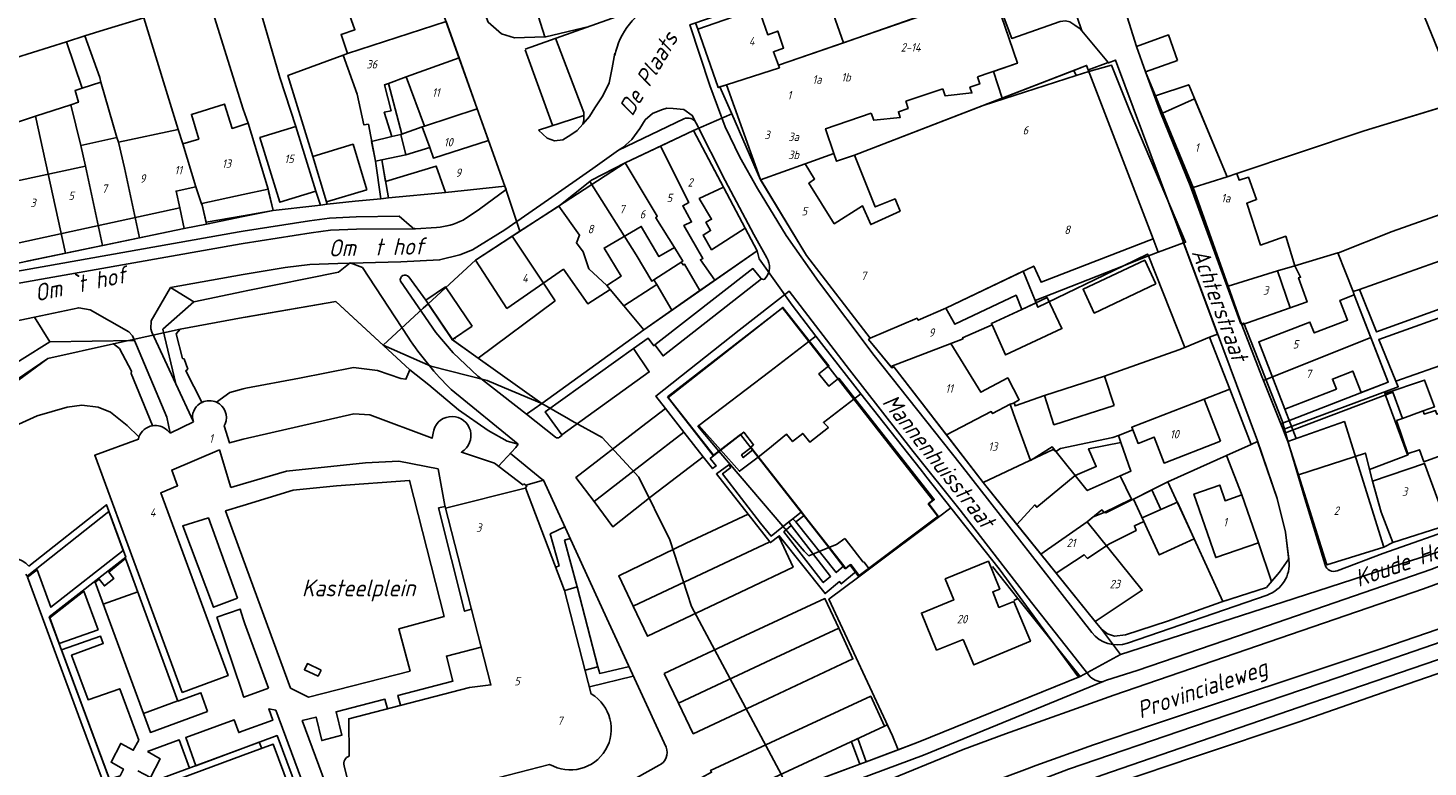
# Model space of a CAD drawing. Extents: x 124314 to 128016, y 450271 to 453716.
# Tile 20 of 40: x 124968 to 125175, y 450734 to 450843. Entities that reach past the tile are written whole.
import ezdxf
from ezdxf.enums import TextEntityAlignment as Align

# ---------------------------------------------------------------- set-up
doc = ezdxf.new("R2010")
doc.units = 0
doc.header["$MEASUREMENT"] = 0
for name, color, linetype in [('Default_113', 7, 'Continuous'), ('Default_117', 7, 'Continuous'), ('Default_21', 40, 'Continuous'), ('Default_4', 1, 'Continuous'), ('Default_48', 140, 'Continuous'), ('Default_7', 7, 'Continuous'), ('Default_79', 2, 'Continuous'), ('Default_80', 7, 'Continuous'), ('Default_87', 72, 'Continuous'), ('Default_99', 2, 'Continuous')]:
    doc.layers.add(name, color=color, linetype=linetype)
doc.styles.add('Style-ENGINEERING', font='isoct.shx', dxfattribs={"oblique": 15})

msp = doc.modelspace()

# ---------------------------------------------------------------- linework, layer by layer
at = {"layer": 'Default_21', "lineweight": -3, "flags": 128}
for points in [[(125037.59, 450862.98), (125041.68, 450851.26), (125044.63, 450842.02)], [(125124.14, 450864.47), (125124.51, 450863.58), (125127.97, 450853.23), (125127.79, 450853.12), (125129.43, 450849.27), (125132.13, 450840.59), (125133.49, 450836.82), (125134.93, 450833.26)], [(125030.21, 450860.12), (125030.96, 450858.04), (125036.22, 450844.16), (125038.19, 450842.44), (125040.1, 450841.84), (125044.63, 450842.02)], [(125085.48, 450850.55), (125087.31, 450845.32), (125088.77, 450841.13)], [(124993.05, 450847.2), (124995.47, 450845.68), (125000, 450831.29)], [(124976.54, 450842.15), (124979.43, 450843.07), (124985.29, 450844.84)], [(124985.29, 450844.84), (124990.35, 450828.32), (124991.05, 450826.16), (124993, 450819.83), (124993.8, 450817.32), (124993.93, 450817.08), (124994.58, 450814.31)], [(125002.44, 450846.14), (125005.42, 450836.01), (125007.76, 450828.74), (125010.73, 450819.19), (125011.4, 450817.11)], [(125030, 450844.29), (125015.42, 450839.54), (125014.76, 450839.28), (125006.61, 450836.31), (125010.28, 450824.32), (125012.31, 450817.58), (125012.43, 450817.23)], [(125030, 450844.29), (125031.93, 450838.88)], [(125088.77, 450841.13), (125100.77, 450845.31)], [(125044.63, 450842.02), (125044.74, 450842.03), (125051.17, 450843.56)], [(125066.92, 450844.09), (125067.24, 450843.15), (125070.26, 450834.51), (125070.51, 450834.59)], [(125110.96, 450836.89), (125114.53, 450838.11), (125112.66, 450843.6)], [(124960.29, 450840.46), (124960.33, 450840.35), (124961.23, 450837.31), (124973.83, 450841.29)], [(124973.83, 450841.29), (124976.54, 450842.15)], [(124973.83, 450841.29), (124976.14, 450834.4)], [(124976.54, 450842.15), (124978.76, 450835.99), (124978.95, 450835.31)], [(125070.51, 450834.59), (125071.49, 450834.9), (125079.31, 450837.44), (125079.19, 450837.8), (125088.77, 450841.13)], [(125021.96, 450827.24), (125020.85, 450830.84), (125021.86, 450831.08), (125020.87, 450834.9), (125021.5, 450835.11), (125024.11, 450836.08), (125031.93, 450838.88)], [(125031.93, 450838.88), (125034.62, 450831.35)], [(125123.19, 450836.28), (125109.44, 450831.85)], [(125110.96, 450836.89), (125112.28, 450832.95)], [(125112.28, 450832.95), (125122.88, 450837.05)], [(125122.88, 450837.05), (125124.75, 450837.78), (125125.09, 450836.89)], [(125122.88, 450837.05), (125123.19, 450836.28)], [(125125.09, 450836.89), (125123.19, 450836.28)], [(125125.09, 450836.89), (125128.42, 450837.83), (125131.18, 450830.93), (125139.39, 450811.6), (125139.11, 450811.5)], [(124974.49, 450831.96), (124975.62, 450832.33), (124975.11, 450834.07), (124976.14, 450834.4)], [(124976.14, 450834.4), (124978.95, 450835.31)], [(124978.95, 450835.31), (124981.31, 450827.09), (124981.52, 450826.4), (124982.42, 450822.6), (124984.63, 450812.26)], [(125070.51, 450834.59), (125072.25, 450830.61)], [(125134.93, 450833.26), (125139.87, 450834.93), (125145.56, 450821.3)], [(124969.27, 450830.27), (124974.49, 450831.96)], [(124974.49, 450831.96), (124975.99, 450825.93), (124976.65, 450822.89), (124979.16, 450811.12)], [(125109.44, 450831.85), (125112.28, 450832.95)], [(125134.93, 450833.26), (125135.98, 450830.7), (125140.5, 450819.7)], [(125145.56, 450821.3), (125147, 450821.77), (125165.81, 450828.12), (125179.91, 450832.37)], [(124963.88, 450828.51), (124969.27, 450830.27)], [(124969.27, 450830.27), (124973.7, 450809.98)], [(125000, 450831.29), (125000.7, 450829.22), (125003.66, 450819.47), (125004.4, 450816.3)], [(125021.96, 450827.24), (125023.33, 450827.57), (125026.47, 450828.67), (125026.82, 450828.77), (125034.62, 450831.35)], [(125034.62, 450831.35), (125036.29, 450826.67)], [(125066.58, 450828.14), (125072.25, 450830.61)], [(125072.25, 450830.61), (125076.53, 450820.84)], [(125076.53, 450820.84), (125083.11, 450823.24), (125087.36, 450824.75), (125087.75, 450823.6), (125090.4, 450824.49), (125109.44, 450831.85)], [(125061.72, 450825.83), (125066.58, 450828.14)], [(125066.58, 450828.14), (125074.22, 450813.7), (125076, 450810.35)], [(125021.96, 450827.24), (125018.98, 450826.54), (125019.54, 450823.62), (125020.35, 450818.05)], [(125036.29, 450826.67), (125028.13, 450824.06), (125027.61, 450825.61), (125024.04, 450824.54), (125020.51, 450823.82), (125021.47, 450818.16)], [(125036.29, 450826.67), (125038.71, 450819.9)], [(125056.51, 450823.35), (125061.72, 450825.83)], [(125061.72, 450825.83), (125065.89, 450817.48), (125065, 450817.01), (125066.31, 450814.62), (125065.18, 450814.09), (125067.99, 450809.21), (125067.63, 450809.03), (125069.77, 450806)], [(125051.28, 450820.6), (125051.53, 450820.81), (125056.51, 450823.35)], [(125056.51, 450823.35), (125061.25, 450815.45), (125061.01, 450815.22), (125063.79, 450810.85), (125065, 450808.81), (125064.79, 450808.68), (125065.07, 450808.25), (125065.25, 450808.37), (125067.56, 450804.46)], [(125021.47, 450818.16), (125029.93, 450818.99), (125038.71, 450819.9)], [(125038.71, 450819.9), (125040.93, 450813.23)], [(125046.69, 450816.97), (125051.28, 450820.6)], [(125051.28, 450820.6), (125058.1, 450809.73), (125060.44, 450805.83), (125060.74, 450806.04), (125061.18, 450805.37), (125063.38, 450801.55)], [(125076.53, 450820.84), (125083.33, 450809.64), (125092.74, 450797.44)], [(125140.5, 450819.7), (125145.56, 450821.3)], [(125140.5, 450819.7), (125142.92, 450812.9), (125145.68, 450805.13)], [(125012.43, 450817.23), (125016.53, 450817.68), (125020.35, 450818.05)], [(125020.35, 450818.05), (125021.47, 450818.16)], [(125161.92, 450810.03), (125162, 450810.05), (125169.98, 450813.22), (125177.89, 450816.02), (125177.74, 450816.45), (125184.7, 450818.9)], [(124994.58, 450814.31), (125000, 450815.41)], [(125000, 450815.41), (125004.4, 450816.3)], [(125004.4, 450816.3), (125010.57, 450817.02), (125011.4, 450817.11)], [(125011.4, 450817.11), (125012.43, 450817.23)], [(125040.93, 450813.23), (125046.69, 450816.97)], [(125046.69, 450816.97), (125049.76, 450812.65), (125049.29, 450811.51), (125050.3, 450810.2), (125051.14, 450807.7), (125053.79, 450805.22), (125054.27, 450804.63), (125056.31, 450802.21), (125059.24, 450798.66)], [(124984.63, 450812.26), (124991.27, 450813.65), (124994.58, 450814.31)], [(125039.79, 450812.49), (125040.93, 450813.23)], [(124979.16, 450811.12), (124979.22, 450811.13), (124984.63, 450812.26)], [(125027.35, 450802.52), (125034.36, 450808.96), (125039.79, 450812.49)], [(125039.79, 450812.49), (125044.4, 450805.56)], [(125133.89, 450809.58), (125135.36, 450810.16), (125139.11, 450811.5)], [(125139.11, 450811.5), (125144.14, 450798.02), (125142.95, 450797.54)], [(125165.1, 450804.64), (125176.24, 450808.58), (125187.02, 450812.34)], [(124968, 450808.79), (124973.7, 450809.98)], [(124973.7, 450809.98), (124979.16, 450811.12)], [(125069.77, 450806), (125076, 450810.35)], [(125076, 450810.35), (125076.32, 450809.15), (125081.22, 450802.31), (125084.72, 450797.69)], [(125130.22, 450808.13), (125133.78, 450809.85), (125133.89, 450809.58)], [(125130.22, 450808.13), (125133.89, 450809.58)], [(125133.89, 450809.58), (125139.3, 450796.05)], [(125155.57, 450808.13), (125161.92, 450810.03)], [(125161.92, 450810.03), (125164.18, 450804.31)], [(125092.74, 450797.44), (125099.68, 450800.36), (125099.86, 450800.06), (125103.91, 450801.86), (125115.36, 450807.33), (125117.14, 450802.97)], [(125117.14, 450802.97), (125130.22, 450808.13)], [(125117.27, 450802.65), (125117.54, 450801.98), (125130.22, 450808.13)], [(125145.68, 450805.13), (125153.01, 450807.39), (125155.57, 450808.13)], [(125147.73, 450799.38), (125157.38, 450802.78), (125156.12, 450806.36), (125156.41, 450806.42), (125155.57, 450808.13)], [(125044.4, 450805.56), (125046.14, 450802.96)], [(125067.56, 450804.46), (125069.77, 450806)], [(125145.68, 450805.13), (125147.73, 450799.38)], [(125165.1, 450804.64), (125167.62, 450798.33), (125180.6, 450803.04), (125188.69, 450805.89), (125189.24, 450806.09)], [(125189.66, 450804.95), (125189.1, 450804.74), (125180.67, 450801.77), (125167.98, 450797.2), (125170.52, 450791.04)], [(125046.14, 450802.96), (125034.75, 450794.48)], [(125063.38, 450801.55), (125067.56, 450804.46)], [(125117.14, 450802.97), (125117.27, 450802.65)], [(125164.18, 450804.31), (125165.1, 450804.64)], [(125164.18, 450804.31), (125164.36, 450803.84), (125166.82, 450797.5)], [(125000, 450800.45), (125013.67, 450802.84), (125020.69, 450796.37)], [(125020.69, 450796.37), (125026.62, 450801.85), (125027.35, 450802.52)], [(125027.35, 450802.52), (125030.92, 450797.22), (125034.75, 450794.48)], [(125059.24, 450798.66), (125063.38, 450801.55)], [(125062.74, 450788.72), (125079.78, 450801.9), (125083.68, 450796.91)], [(125095.8, 450793.2), (125106.48, 450797.33), (125106.41, 450797.48), (125110.76, 450799.4), (125110.67, 450799.59), (125115.19, 450801.65), (125117.27, 450802.65)], [(124959.62, 450783.95), (124961.32, 450787.26), (124971.08, 450794.39), (124980.78, 450796.59), (124990.66, 450798.74), (125000, 450800.45)], [(125147.73, 450799.38), (125150.66, 450791.76), (125150.9, 450791.17)], [(125044.17, 450787.74), (125059.24, 450798.66)], [(125067.39, 450784.48), (125077.89, 450792.49), (125083.68, 450796.91)], [(125083.68, 450796.91), (125084.72, 450797.69)], [(125083.68, 450796.91), (125090.33, 450788.41)], [(125084.72, 450797.69), (125085.88, 450796.16), (125091.36, 450789.2)], [(125095.8, 450793.2), (125092.5, 450797.24), (125092.74, 450797.44)], [(125139.3, 450796.05), (125142.95, 450797.54)], [(125142.95, 450797.54), (125145.94, 450789.85)], [(125150.9, 450791.17), (125166.82, 450797.5)], [(125153.48, 450784.76), (125169.37, 450790.9), (125166.82, 450797.5)], [(125170.52, 450791.04), (125181.74, 450795), (125191.97, 450798.6)], [(125020.69, 450796.37), (125027.76, 450793.27), (125036.1, 450791.14), (125038.63, 450790.06), (125044.17, 450787.74)], [(125118.53, 450788.92), (125127.42, 450791.79), (125138.39, 450795.68), (125139.3, 450796.05)], [(125034.75, 450794.48), (125044.17, 450787.74)], [(125095.8, 450793.2), (125095.93, 450793.04), (125096.24, 450793.18), (125104.01, 450783.09)], [(125150.9, 450791.17), (125153.48, 450784.76)], [(125153.84, 450783.88), (125170.85, 450790.23), (125170.52, 450791.04)], [(125062.74, 450788.72), (125069.51, 450780.04)], [(125076.15, 450779.8), (125077.62, 450780.93), (125080.36, 450783.19), (125081.25, 450782.12), (125082.77, 450783.32), (125083.79, 450782.03), (125086.55, 450784.21), (125085.83, 450784.92), (125090.33, 450788.41)], [(125090.33, 450788.41), (125091.36, 450789.2)], [(125090.33, 450788.41), (125100.05, 450775.98)], [(125091.36, 450789.2), (125100.14, 450778.06), (125100.95, 450776.98), (125101.11, 450776.78)], [(125104.01, 450783.09), (125110.66, 450786.55), (125110.85, 450786.25), (125113.46, 450787.66), (125113.92, 450787.78), (125114.02, 450787.84), (125114.17, 450787.39), (125118.53, 450788.92)], [(125129.45, 450783), (125131.59, 450783.83), (125131.44, 450784.22), (125142.17, 450788.39)], [(125142.17, 450788.39), (125145.94, 450789.85)], [(125145.94, 450789.85), (125149.12, 450781.69)], [(125154.03, 450783.38), (125170.08, 450789.4), (125171.51, 450785.55)], [(125044.17, 450787.74), (125048.1, 450785.46), (125048.62, 450785.19), (125053.09, 450782.69), (125058.52, 450776.86), (125063.12, 450767.58), (125066.29, 450757.69), (125079.61, 450732.81), (125080.23, 450731.22)], [(125171.51, 450785.55), (125174.55, 450786.64), (125174.7, 450786.19), (125176.37, 450786.69)], [(125070.37, 450780.71), (125067.25, 450784.38), (125067.39, 450784.48)], [(125067.39, 450784.48), (125070.59, 450780.88)], [(125153.48, 450784.76), (125153.84, 450783.88)], [(125166.61, 450777.99), (125172.3, 450780.17), (125170.62, 450785.23), (125171.51, 450785.55)], [(125076.15, 450779.8), (125073.53, 450783.17), (125070.59, 450780.88)], [(125104.01, 450783.09), (125109.44, 450776.05)], [(125120.91, 450781.08), (125128.65, 450782.69), (125129.45, 450783)], [(125129.8, 450781.99), (125129.45, 450783)], [(125153.84, 450783.88), (125154.03, 450783.38)], [(125154.03, 450783.38), (125154.54, 450782.12), (125156.09, 450777.18)], [(125070.37, 450780.71), (125069.51, 450780.04)], [(125070.37, 450780.71), (125070.59, 450780.88)], [(125086.6, 450766.41), (125083.65, 450765.21), (125082.97, 450765.88), (125070.37, 450780.71)], [(125070.59, 450780.88), (125073.4, 450777.71), (125076.15, 450779.8)], [(125109.44, 450776.05), (125119.82, 450780.92), (125120.2, 450780.65)], [(125120.2, 450780.65), (125120.91, 450781.08)], [(125129.8, 450781.99), (125125.04, 450781.06), (125126.18, 450778.42), (125123.04, 450777.11)], [(125129.72, 450777.03), (125131.32, 450777.74), (125129.8, 450781.99)], [(125145.43, 450780.04), (125149.12, 450781.69)], [(125149.12, 450781.69), (125150.06, 450782.11), (125152.96, 450773.69), (125154.19, 450768.68), (125154.66, 450764.78), (125153.28, 450762.78), (125152.11, 450761.4)], [(125156.09, 450777.18), (125165.99, 450780.4), (125166.61, 450777.99)], [(125086.6, 450766.41), (125076.15, 450779.8)], [(125134.4, 450774.96), (125136.78, 450776.17), (125145.43, 450780.04)], [(125145.43, 450780.04), (125147.73, 450774.21), (125150.17, 450767.11), (125152.11, 450761.4)], [(125100.05, 450775.98), (125102.03, 450773.45), (125101.32, 450772.89), (125102.85, 450770.93)], [(125101.11, 450776.78), (125104.67, 450772.3)], [(125109.44, 450776.05), (125114.44, 450769.86)], [(125114.44, 450769.86), (125117.09, 450772.73), (125117.39, 450772.4), (125123.04, 450777.11)], [(125129.72, 450777.03), (125131.46, 450773.48)], [(125156.09, 450777.18), (125160.27, 450763.85), (125168.73, 450766.5), (125170.07, 450767.19)], [(125166.61, 450777.99), (125167.06, 450776.24), (125168.31, 450771.64), (125170.07, 450767.19)], [(125131.68, 450773.59), (125134.4, 450774.96)], [(125134.4, 450774.96), (125135.75, 450772.05)], [(124968.25, 450763.67), (124979.74, 450772.75), (124982.6, 450765), (124971.3, 450756.15), (124980.84, 450730.36), (124981.68, 450729.97), (125000, 450736.75)], [(125104.67, 450772.3), (125102.85, 450770.93)], [(125104.67, 450772.3), (125111.83, 450763.27), (125123.56, 450747.22)], [(125120.26, 450762.64), (125124.39, 450765.36), (125124.87, 450764.83), (125128.02, 450766.91), (125132.07, 450768.94), (125131.83, 450769.66), (125133.22, 450770.26), (125132.97, 450770.81), (125135.75, 450772.05)], [(125127.33, 450771.61), (125127.6, 450771.56), (125131.46, 450773.48)], [(125129.78, 450750.6), (125153.76, 450758.36), (125172.8, 450764.51), (125190.41, 450770.12), (125200.59, 450773.22)], [(125131.46, 450773.48), (125131.68, 450773.59)], [(125135.75, 450772.05), (125138.19, 450773.14), (125140.69, 450767.74), (125144.89, 450758.44)], [(125102.85, 450770.93), (125092.62, 450763.26)], [(125114.44, 450769.86), (125117.99, 450765.46)], [(125117.99, 450765.46), (125124.85, 450770.25), (125125.73, 450770.97), (125127.33, 450771.61)], [(125170.07, 450767.19), (125178.07, 450769.76)], [(125088.97, 450767.77), (125087.77, 450766.88), (125086.6, 450766.41)], [(125089.02, 450767.7), (125088.97, 450767.77)], [(125091.71, 450764.25), (125089.02, 450767.7)], [(125089.02, 450763.3), (125086.6, 450766.41)], [(125084.32, 450713.44), (125102.63, 450721.14), (125106.46, 450722.89), (125117.17, 450727.07), (125129.48, 450731.66), (125140.56, 450735.38), (125156.21, 450740.65), (125169.59, 450745.33), (125188.73, 450751.92), (125197.4, 450754.82), (125213.15, 450760.28), (125214.08, 450757.27), (125232.46, 450763.54), (125236.16, 450764.82)], [(125089.73, 450763.86), (125089.02, 450763.3)], [(125091.08, 450762.11), (125089.73, 450763.86)], [(125091.8, 450764.32), (125091.71, 450764.25)], [(125091.8, 450764.32), (125092.45, 450763.48)], [(125117.99, 450765.46), (125120.26, 450762.64)], [(125091.08, 450762.11), (125086.64, 450758.78), (125096.03, 450738.58), (125096.89, 450736.5)], [(125092.62, 450763.26), (125091.08, 450762.11)], [(125092.45, 450763.48), (125092.62, 450763.26)], [(125120.26, 450762.64), (125126.04, 450755.48), (125126.94, 450754.34)], [(125144.89, 450758.44), (125151.35, 450760.5), (125152.11, 450761.4)], [(125126.94, 450754.34), (125127.85, 450753.66), (125128.87, 450753.32), (125130.51, 450753.52), (125136.73, 450755.55), (125144.6, 450758.35), (125144.89, 450758.44)], [(125126.94, 450754.34), (125129.78, 450750.6)], [(125123.56, 450747.22), (125123.8, 450747.32), (125129.78, 450750.6)], [(125096.89, 450736.5), (125099.83, 450737.6), (125123.56, 450747.22)], [(125000, 450736.75), (125005.01, 450738.6), (125008.64, 450728.77), (125004.12, 450719.16), (125000, 450717.64)], [(125080.23, 450731.22), (125080.54, 450730.4), (125091.21, 450734.37), (125092.13, 450734.72), (125096.89, 450736.5)]]:
    msp.add_lwpolyline(points, dxfattribs=at)
at = {"layer": 'Default_21', "lineweight": -3}
msp.add_ellipse((124965.45, 450761.25), major_axis=(2.8, 2.42), ratio=1, start_param=0, end_param=2.619129, dxfattribs=at)
at = {"layer": 'Default_4', "lineweight": -3, "flags": 128}
for points in [[(125038.71, 450819.9), (125022.18, 450866.19), (125019.15, 450875.68), (125000.68, 450868.66), (125004.88, 450856.45), (125014.34, 450860.16), (125015.06, 450858.09), (125012.5, 450857.18), (125014.72, 450850.96), (125013.82, 450850.6), (125016.52, 450843.07), (125014.46, 450842.34), (125015.42, 450839.54), (125014.76, 450839.28), (125016.86, 450833.54), (125017.85, 450828.97), (125018.5, 450829.08), (125019.54, 450823.62), (125020.51, 450823.82), (125021.05, 450820.62), (125028.54, 450822.89), (125029.93, 450818.99), (125038.71, 450819.9)], [(125108.6, 450836.09), (125114.53, 450838.11), (125110.89, 450848.83), (125110.76, 450848.78)], [(125107.93, 450847.8), (125079.19, 450837.8), (125078.43, 450839.81), (125079.92, 450840.34), (125079.06, 450842.86), (125077.59, 450842.33), (125076.23, 450846.27), (125067.24, 450843.15), (125070.26, 450834.51), (125071.49, 450834.9), (125076.45, 450820.99), (125083.33, 450809.64), (125092.74, 450797.44), (125092.5, 450797.24), (125095.93, 450793.04), (125096.24, 450793.18), (125109.44, 450776.05), (125126.04, 450755.48), (125132.98, 450760.11), (125124.85, 450770.25)], [(125138.22, 450838.52), (125136.86, 450842.29), (125132.13, 450840.59), (125133.49, 450836.82), (125138.22, 450838.52)], [(125027.61, 450825.61), (125026.47, 450828.67), (125026.82, 450828.77), (125024.11, 450836.08), (125021.5, 450835.11), (125023.46, 450827.62), (125023.33, 450827.57), (125024.04, 450824.54), (125027.61, 450825.61)], [(125092.89, 450830.72), (125086.13, 450828.41), (125087.36, 450824.75), (125083.11, 450823.24), (125084.51, 450820.95), (125083.66, 450820.35), (125087.42, 450814.35), (125091.59, 450817.02), (125092.82, 450814.22), (125097.15, 450816.22), (125096.42, 450818.02), (125093.48, 450816.84), (125090.4, 450824.49), (125124.75, 450837.78), (125134.61, 450812.12), (125118.02, 450805.7), (125116.94, 450808.08), (125103.91, 450801.86), (125105.24, 450799.48), (125114.33, 450803.76), (125115.19, 450801.65), (125118.91, 450803.44), (125121.1, 450798.83), (125112.78, 450794.94), (125110.76, 450799.4), (125106.41, 450797.48), (125106.48, 450797.33), (125104.65, 450796.62), (125109.12, 450789.41), (125113.09, 450791.54), (125114.8, 450788.3), (125113.92, 450787.78)], [(125103.49, 450834.34), (125103.85, 450833.28), (125107.79, 450833.71), (125107.5, 450834.55), (125108.95, 450835.05), (125108.6, 450836.09)], [(125098, 450832.47), (125103.49, 450834.34)], [(125000, 450829), (124998.33, 450828.46), (124997.24, 450832.07), (124992.33, 450830.52), (124993.42, 450826.88), (124991.05, 450826.16), (124990.35, 450828.32), (124981.52, 450826.4), (124981.31, 450827.09), (124975.99, 450825.93), (124976.65, 450822.89), (124959.9, 450819.25), (124961.82, 450810.43)], [(125092.89, 450830.72), (125093.26, 450829.66), (125097.19, 450830.09), (125096.91, 450830.93), (125098.35, 450831.42), (125098, 450832.47)], [(125155.57, 450808.13), (125154.21, 450812.49), (125150.48, 450811.2), (125148.45, 450817.38), (125149.89, 450817.92), (125148.69, 450821.22), (125147.31, 450820.81), (125147, 450821.77), (125145.56, 450821.3), (125140.74, 450832.83), (125135.98, 450830.7), (125140.49, 450819.72), (125147.73, 450799.38), (125154.88, 450801.9), (125153.01, 450807.39), (125155.57, 450808.13)], [(125003.66, 450819.47), (125000.7, 450829.22), (125000, 450829)], [(125010.73, 450819.19), (125007.76, 450828.74), (125002.46, 450827.09), (125005.43, 450817.54), (125010.73, 450819.19)], [(125076, 450810.35), (125074.22, 450813.7), (125069.28, 450810.49), (125068.03, 450812.66), (125069.14, 450813.33), (125068.45, 450814.58), (125069.27, 450815.01), (125067.46, 450818.07), (125071.03, 450819.74), (125066.58, 450828.14), (125056.51, 450823.35), (125034.36, 450808.96), (125039.01, 450801.81), (125047.36, 450807.62), (125050.97, 450802.49), (125054.27, 450804.63), (125053.79, 450805.22), (125055.88, 450806.58), (125053.37, 450810.74), (125058.88, 450813.96), (125061.48, 450809.48), (125063.79, 450810.85), (125065, 450808.81), (125060.74, 450806.04), (125061.18, 450805.37), (125056.31, 450802.21), (125059.24, 450798.66), (125076, 450810.35)], [(125018.26, 450819.37), (125016.23, 450826.11), (125010.28, 450824.32), (125012.31, 450817.58), (125018.26, 450819.37)], [(124990.61, 450816.69), (124990.06, 450819.19), (124993, 450819.83), (124993.8, 450817.32), (124993.87, 450817.34)], [(125000, 450818.67), (125003.66, 450819.47)], [(124993.87, 450817.34), (125000, 450818.67)], [(124961.82, 450810.43), (124990.61, 450816.69)], [(125135, 450805.44), (125133.35, 450808.94), (125124.23, 450804.65), (125125.88, 450801.14), (125135, 450805.44)], [(125033.86, 450799.21), (125030.94, 450797.23), (125027.01, 450803.03), (125029.93, 450805.01), (125033.86, 450799.21)], [(125169.37, 450790.9), (125164.36, 450803.84), (125162.23, 450803.01), (125163.36, 450800.1), (125158.42, 450798.19), (125157.8, 450799.8), (125150.23, 450796.87), (125154.07, 450786.93), (125161.7, 450789.88), (125161.12, 450791.37), (125164.13, 450792.54), (125165.37, 450789.35), (125169.37, 450790.9)], [(125069.61, 450780.03), (125062.86, 450788.61), (125079.84, 450801.96), (125086.64, 450793.32), (125085.16, 450792.16), (125086.6, 450790.32), (125088.08, 450791.48), (125102.21, 450773.53), (125101.42, 450772.9), (125102.79, 450771.09), (125091.11, 450762.29), (125090.66, 450762.89)], [(125128.82, 450787.45), (125127.42, 450791.79), (125118.53, 450788.92), (125119.92, 450784.59), (125128.82, 450787.45)], [(125183.29, 450782.29), (125181.22, 450787.88), (125176.57, 450786.16), (125176.37, 450786.69), (125174.7, 450786.19), (125174.55, 450786.64), (125176.2, 450787.25), (125174.74, 450791.21), (125168.86, 450789.23), (125172.17, 450780.28), (125173.98, 450780.89), (125174.64, 450779.09), (125183.29, 450782.29)], [(125144.58, 450782.18), (125142.17, 450788.39), (125131.44, 450784.22), (125132.36, 450781.84), (125134.73, 450782.77), (125136.22, 450778.93), (125144.58, 450782.18)], [(125113.96, 450786.24), (125113.46, 450787.66), (125113.92, 450787.78)], [(124989.17, 450783.36), (124992.62, 450785.05)], [(124992.62, 450785.05), (124992.47, 450785.58)], [(125000, 450782.48), (124997.97, 450781.91), (124997.18, 450784.46), (124997.34, 450784.73)], [(125000, 450782.48), (125016.35, 450786.2), (125018.74, 450786.07), (125027.92, 450782.61), (125028.07, 450783.35)], [(125113.96, 450786.24), (125116.43, 450779.29)], [(125168.73, 450766.5), (125162.9, 450785.07), (125154.54, 450782.12), (125160.27, 450763.85), (125168.73, 450766.5)], [(124990.97, 450744.98), (124978.03, 450780.08), (124984.48, 450782.46), (124984.56, 450782.8)], [(124988.72, 450783.8), (124989.17, 450783.36)], [(125075.13, 450781.21), (125075.06, 450781.3), (125075.5, 450781.64), (125074.04, 450783.51), (125069.61, 450780.03)], [(124998.16, 450775.29), (124996.46, 450780.88), (124989.41, 450777.9), (124990.27, 450775.57), (124987.79, 450774.53), (124997.76, 450747.48), (124990.97, 450744.98)], [(125041.52, 450775.86), (125041.36, 450775.69), (125037.14, 450778.94), (125032.26, 450780.52), (125032.68, 450780.85)], [(125075.4, 450780.87), (125075.13, 450781.21)], [(125082.59, 450771.69), (125075.4, 450780.87)], [(125116.43, 450779.29), (125119.66, 450781.32), (125124.84, 450774.87), (125129.72, 450777.03), (125131.4, 450773.59), (125127.33, 450771.61), (125127.01, 450772), (125124.85, 450770.25)], [(125000, 450775.84), (125006.37, 450777.72), (125018.1, 450778.97), (125023, 450779.2), (125028.82, 450778.07), (125029.82, 450772.63), (125036.64, 450746.09), (125033.45, 450745.73), (125015.61, 450741.1), (125015.67, 450735.55)], [(125178.07, 450769.76), (125174.74, 450778.89), (125167.06, 450776.24), (125168.31, 450771.64), (125170.07, 450767.19), (125178.07, 450769.76)], [(125140.69, 450767.74), (125136.78, 450776.17), (125131.68, 450773.59), (125135.51, 450765.33), (125140.69, 450767.74)], [(124998.16, 450775.29), (125000, 450775.84)], [(125029.91, 450772.26), (125041.7, 450775.23), (125041.73, 450775.27)], [(125041.52, 450775.86), (125041.93, 450775.54), (125041.73, 450775.28), (125041.73, 450775.27), (125047.53, 450760.05), (125051.48, 450744.75)], [(125150.17, 450767.11), (125147.73, 450774.21), (125145.24, 450773.35), (125144.45, 450775.67), (125140.62, 450774.35), (125143.86, 450764.94), (125150.17, 450767.11)], [(124967.85, 450762.49), (124968.03, 450762.21), (124980.1, 450771.76), (124982.24, 450765.99), (124971.54, 450757.6), (124969.49, 450763.14), (124968.06, 450762.05), (124975.98, 450740.61)], [(125082.99, 450771.17), (125082.59, 450771.69)], [(125088.84, 450763.7), (125082.99, 450771.17)], [(125090.66, 450762.89), (125089.89, 450763.91), (125089.14, 450763.32), (125088.84, 450763.7)], [(125113.98, 450758.45), (125111.79, 450757.56), (125110.86, 450759.85), (125111.9, 450760.28), (125110.23, 450764.39), (125103.85, 450761.79), (125105.11, 450758.68), (125100.32, 450756.73), (125102.55, 450751.24), (125106.48, 450752.84)], [(125106.48, 450752.84), (125108.05, 450749.06), (125116.44, 450752.55), (125113.98, 450758.45)], [(124975.98, 450740.61), (124980.05, 450729.62), (124981.64, 450728.89), (125000, 450735.68)], [(125000, 450718.7), (125003.39, 450719.96), (125007.56, 450728.82), (125004.42, 450737.31), (125000, 450735.68)], [(125014.9, 450734.14), (125016.08, 450729.5)], [(125017.68, 450728.55), (125029.99, 450730.37), (125045.32, 450734.34)]]:
    msp.add_lwpolyline(points, dxfattribs=at)
at = {"layer": 'Default_4', "lineweight": -3}
for centre, major_axis, end_param in [((124994.99, 450785.64), (-1.1, 2.27), 1.146326), ((124994.99, 450785.64), (1.06, 2.29), 0.882528), ((124994.99, 450785.64), (2.35, -0.91), 1.506829), ((124986.97, 450781.94), (-0.4, 2.52), 1.072398), ((124986.97, 450781.93), (1.75, 1.87), 0.908933), ((125030.87, 450783.01), (1.81, -2.16), 3.890899), ((125048.38, 450739.56), (-3.06, -5.22), 3.134243), ((125016.03, 450734.44), (-0.36, 1.11), 1.518257)]:
    msp.add_ellipse(centre, major_axis=major_axis, ratio=1, start_param=0, end_param=end_param, dxfattribs=at)
at = {"layer": 'Default_48', "lineweight": -3, "flags": 128}
for points in [[(125000, 450800.45), (125000.34, 450800.51), (125013.67, 450802.84), (125024.62, 450792.75), (125024.05, 450791.33), (125023.33, 450791.47), (125019.85, 450792.64), (125016.31, 450793.07), (125008.32, 450791.5), (125000.4, 450790), (125000, 450789.9)], [(124993.89, 450787.92), (124991.49, 450792.6), (124991.78, 450792.84), (124991.25, 450794.35), (124990.99, 450794.43), (124990.06, 450798.08), (124990.66, 450798.74), (125000, 450800.45)], [(124986.57, 450784.47), (124983.41, 450792.17), (124983.45, 450792.55), (124981.68, 450795.9), (124980.78, 450796.59), (124971.08, 450794.39)], [(124951.3, 450777.58), (124956.48, 450784.79), (124960.79, 450787.2), (124960.81, 450787.44), (124971.08, 450794.39)], [(125000, 450789.9), (124998.01, 450789.39), (124996.05, 450787.93)], [(124958.36, 450776.62), (124960.32, 450779.64), (124961.64, 450781.39), (124964.09, 450783.45), (124969.52, 450785.93), (124973.97, 450787.22), (124976.11, 450787.5), (124978.55, 450787.2), (124980.38, 450786.47), (124981.58, 450785.48), (124982.81, 450784.49), (124984.56, 450782.8)], [(125129.48, 450731.66), (125140.56, 450735.38), (125156.21, 450740.65), (125169.59, 450745.33), (125188.73, 450751.92)]]:
    msp.add_lwpolyline(points, dxfattribs=at)
at = {"layer": 'Default_7', "lineweight": -3, "flags": 128}
for points in [[(125047.56, 450760.08), (125049.4, 450760.59), (125052.46, 450748.76), (125050.57, 450748.3)], [(125035.21, 450751.68), (125030.06, 450750.36), (125030.99, 450746.63), (125022.85, 450744.54), (125023.26, 450743.08)], [(125011.54, 450748.26), (125011.07, 450747.4), (125009.04, 450748.35), (125009.49, 450749.26), (125011.54, 450748.26)]]:
    msp.add_lwpolyline(points, dxfattribs=at)
at = {"layer": 'Default_79', "lineweight": -3, "flags": 128}
for points in [[(125025.48, 450813.62), (125016.74, 450813.57), (125012.91, 450813.38), (125010.03, 450813.02), (125000, 450811.41)], [(125000, 450811.41), (124999.67, 450811.36), (124961.48, 450804.61), (124958.88, 450804.21)], [(125076.65, 450806.19), (125062.1, 450794.78), (125060.86, 450796.42)], [(124989.23, 450804.93), (124992.69, 450802.78)], [(125057.71, 450795.89), (125060.06, 450792.41), (125047.1, 450783.13)], [(125024.62, 450792.75), (125027.43, 450790.49), (125031.82, 450786.82), (125036.22, 450783.77), (125039.03, 450782.18), (125040.66, 450781.71)], [(125062.45, 450787.03), (125058.9, 450784.29), (125049.2, 450776.79), (125051.91, 450773.24)], [(125051.91, 450773.24), (125059.82, 450779.36), (125065.19, 450783.52)], [(125051.91, 450773.24), (125054.66, 450769.5), (125060.36, 450773.99), (125068.05, 450779.86)], [(125074.67, 450771.37), (125065.5, 450767.07), (125055.55, 450762.25), (125057.68, 450757.76)], [(125079.2, 450768.12), (125079.28, 450767.94), (125081.34, 450763.53), (125074.48, 450760.25), (125059.79, 450753.29), (125057.68, 450757.76)], [(125077.91, 450767.27), (125057.68, 450757.76)], [(125062.27, 450747.79), (125074.24, 450753.39), (125086.04, 450758.88), (125088.08, 450754.49)], [(125088.08, 450754.49), (125078.05, 450749.81), (125064.37, 450743.42)], [(125064.37, 450743.42), (125066.56, 450738.87), (125078.46, 450744.45), (125090.18, 450749.95), (125088.08, 450754.49)], [(125062.27, 450747.79), (125064.37, 450743.42)], [(125063.54, 450730.02), (125069.28, 450733.17), (125069.14, 450733.45), (125080.78, 450738.86), (125092.81, 450744.42), (125094.87, 450740)]]:
    msp.add_lwpolyline(points, dxfattribs=at)
at = {"layer": 'Default_80', "lineweight": -3, "flags": 128}
for points in [[(125147, 450821.77), (125165.81, 450828.12), (125179.89, 450832.37), (125168.65, 450860.02)], [(125030.8, 450797.28), (125044.17, 450787.74)], [(125044.17, 450787.74), (125059.26, 450798.67)], [(125126.04, 450755.48), (125126.94, 450754.34), (125127.85, 450753.66), (125128.87, 450753.32), (125130.51, 450753.52), (125136.73, 450755.55), (125144.6, 450758.35), (125151.35, 450760.5), (125153.28, 450762.78), (125154.66, 450764.78)], [(125114.01, 450758.6), (125114.59, 450758.9), (125123.8, 450747.32)]]:
    msp.add_lwpolyline(points, dxfattribs=at)
at = {"layer": 'Default_87', "lineweight": -3, "flags": 128}
for points in [[(124959.07, 450789.19), (124971.38, 450796.89)], [(124971.38, 450796.89), (124983.89, 450797.09)]]:
    msp.add_lwpolyline(points, dxfattribs=at)
at = {"layer": 'Default_99', "lineweight": -3, "flags": 128}
for points in [[(125132.24, 450748.21), (125147.09, 450753.32), (125175.83, 450763.25), (125186.68, 450767.69), (125195.47, 450771.64), (125198.64, 450773.61), (125200.22, 450775.45), (125200.92, 450776.54), (125201.3, 450777.79), (125201.51, 450779.18), (125201.45, 450780.6), (125201.2, 450784.93), (125187.59, 450823.27), (125185.07, 450829.78), (125177.86, 450847.21), (125178.18, 450847.33), (125171.07, 450865.36), (125165.8, 450878.64)], [(125112.85, 450860.17), (125104.12, 450857.11), (125071.6, 450845.67), (125066.06, 450843.8), (125069, 450834.83), (125071.31, 450828.7), (125073.44, 450824.21), (125076.09, 450819.56), (125080.3, 450812.61), (125085.11, 450805.79), (125093.31, 450794.85), (125106.07, 450778.81), (125125.55, 450753.84)], [(125119.23, 450857.07), (125120.15, 450854.37), (125124.05, 450842.9)], [(125118.52, 450850.99), (125111.23, 450848.37), (125113.68, 450841.78), (125120.86, 450844.29), (125121.62, 450844.37), (125122.26, 450844.24), (125123.02, 450843.76), (125123.78, 450843.22), (125127.97, 450838.15), (125129.01, 450838.58), (125140.84, 450806.86), (125150.03, 450782.22), (125152.96, 450773.69), (125154.19, 450768.68), (125154.68, 450764.54)], [(125129.43, 450849.27), (125132.13, 450840.59)], [(125055.99, 450845.28), (125041.69, 450840.19)], [(125043.68, 450828.21), (125044.97, 450827.01), (125046.05, 450826.61), (125047.27, 450826.77), (125048.46, 450827.53), (125049.38, 450828.17), (125050.24, 450829.1), (125050.38, 450829.62), (125050.36, 450830.79), (125046.2, 450841.8)], [(125041.68, 450840.11), (125045.72, 450828.93)], [(125050.24, 450829.1), (125051.2, 450830.2), (125052.02, 450831.52), (125053.21, 450833.27), (125054.12, 450835.22), (125054.57, 450837.4), (125054.98, 450839.61)], [(125125.03, 450837.15), (125127.93, 450838.23)], [(125133.49, 450836.82), (125135.68, 450830.79), (125140.06, 450819.99), (125147.59, 450799.54), (125147.99, 450799.66), (125153.66, 450785.17), (125154.48, 450782.37), (125157.06, 450773.7), (125160.05, 450763.85)], [(125000.55, 450806.95), (125006.18, 450807.86), (125009.84, 450808.31), (125014, 450808.49), (125023.33, 450808.72), (125029.03, 450808.99), (125032.03, 450809.73), (125033.93, 450810.47), (125038.68, 450813.46), (125045.15, 450817.95), (125051.69, 450822.52), (125055.53, 450825.23), (125056.15, 450825.65), (125057.5, 450826.84), (125058.66, 450828.43), (125059.47, 450829.72), (125060.55, 450830.66), (125061.85, 450831.21), (125062.64, 450831.45), (125063.59, 450831.42), (125065.19, 450831.28), (125066.41, 450830.37), (125066.98, 450829.25), (125071.31, 450820.77), (125075.54, 450812.76)], [(125043.67, 450828.2), (125050.4, 450830.35)], [(125055.53, 450825.23), (125065.16, 450829.86)], [(125038.89, 450819.4), (125038.71, 450819.9)], [(125000, 450815.54), (125004.4, 450816.3), (125003.74, 450819.14)], [(125034.94, 450816.53), (125038.89, 450819.4)], [(124961.73, 450810.41), (124962.38, 450807.62), (124991.27, 450813.65), (124990.61, 450816.69)], [(124993.87, 450817.34), (124994.51, 450814.6), (125000, 450815.54)], [(125024.89, 450813.9), (125023.04, 450815.49), (125016.68, 450815.37), (125012.76, 450815.17), (125009.77, 450814.8), (125000, 450813.23)], [(125034.94, 450816.53), (125032.52, 450814.87)], [(125000, 450813.23), (124999.37, 450813.13), (124960.48, 450806.26), (124958.88, 450804.21), (124958.57, 450804.19)], [(125028.6, 450813.81), (125025.48, 450813.62)], [(125075.54, 450812.76), (125077.46, 450809.28)], [(125134.61, 450812.12), (125135.36, 450810.16), (125139.11, 450811.5)], [(125017.64, 450807.88), (125015.79, 450808.58), (125014.08, 450807.2), (125000.43, 450804.43), (125000, 450804.33)], [(125017.64, 450807.88), (125024.39, 450797.54)], [(125076.5, 450806.34), (125075.38, 450807.72), (125060.86, 450796.42)], [(124989.23, 450804.93), (125000, 450806.85)], [(125000, 450806.85), (125000.55, 450806.95)], [(125023.24, 450805.87), (125028.46, 450798.27), (125031.05, 450795.23), (125034.71, 450791.8)], [(125024.47, 450806.5), (125027.01, 450803.03)], [(124990.02, 450790.65), (124986.46, 450798.32), (124986.3, 450798.82), (124986.37, 450799.98), (124989.23, 450804.93)], [(125000, 450804.33), (124992.69, 450802.78)], [(125062.45, 450787.03), (125061.03, 450788.84), (125073.38, 450798.59), (125080.74, 450804.38), (125089.67, 450792.73), (125099.09, 450780.63)], [(124969.1, 450800.53), (124975.66, 450801.91), (124977.36, 450801.6), (124983.06, 450798.33), (124983.59, 450797.74), (124983.89, 450797.09)], [(124992.69, 450802.78), (124988.12, 450798.74), (124990.02, 450790.65)], [(124954.29, 450797.42), (124969.1, 450800.53)], [(124969.1, 450800.53), (124971.38, 450796.89)], [(124983.89, 450797.09), (124984.22, 450796.4), (124988.68, 450785.71), (124989.17, 450783.36)], [(125031.25, 450797.44), (125031.37, 450797.32)], [(125060.86, 450796.42), (125060.71, 450796.3), (125059.88, 450797.44), (125057.71, 450795.89)], [(125057.71, 450795.89), (125044.66, 450786.53), (125047.1, 450783.13)], [(124992.62, 450785.05), (124990.02, 450790.65)], [(125041.91, 450786.15), (125034.71, 450791.8)], [(125030.77, 450789.81), (125040.66, 450781.71)], [(125041.91, 450786.15), (125044.17, 450787.74)], [(125065.19, 450783.52), (125062.45, 450787.03)], [(125154.07, 450786.93), (125155.77, 450782.56)], [(125046.2, 450782.77), (125041.91, 450786.15)], [(125047.1, 450783.13), (125047.15, 450783.06), (125046.8, 450782.78)], [(125068.05, 450779.86), (125065.19, 450783.52)], [(125104.74, 450726.95), (125122.1, 450733.64), (125140.55, 450739.93), (125162.05, 450747.25), (125198.05, 450759.7), (125216.71, 450766.85), (125232.54, 450773.44), (125241.69, 450777.56), (125252.4, 450783.14)], [(125037.76, 450778.46), (125040.3, 450781.21), (125040.66, 450781.71)], [(125039.54, 450780.35), (125044.15, 450776.54)], [(125075.13, 450781.21), (125073.71, 450780.13), (125073.96, 450779.74), (125075.4, 450780.87)], [(125099.09, 450780.63), (125106.05, 450771.98), (125116.59, 450758.27), (125125.07, 450747.54)], [(125056.88, 450715.74), (125093.7, 450731.33), (125106.47, 450736.54), (125112.74, 450738.88), (125128.78, 450744.56), (125174.61, 450760.3), (125184.95, 450764.14), (125195.4, 450768.36), (125207.73, 450773.78), (125220.61, 450779.95)], [(125069.61, 450780.03), (125069.07, 450779.6), (125069.94, 450778.51), (125069.42, 450778.11), (125068.05, 450779.86)], [(125080.71, 450770.21), (125078.09, 450768.13), (125076.53, 450770.05), (125070.91, 450777.35), (125072.1, 450778.28), (125071.82, 450778.68), (125069.98, 450777.32), (125074.67, 450771.37)], [(125106.67, 450725.16), (125108.08, 450725.72), (125127.01, 450732.73), (125156.18, 450742.8), (125186.01, 450753.04), (125209.7, 450761.54), (125229.81, 450769.76), (125245.57, 450776.85), (125252.18, 450780.08)], [(125029.7, 450756.24), (125024.6, 450776.37), (125013.8, 450775.54), (125007.36, 450774.91), (125000, 450772.66)], [(125041.78, 450775.67), (125044.42, 450776.4), (125044.15, 450776.54)], [(125044.42, 450776.4), (125053.8, 450755.93)], [(125057.58, 450702.04), (125061.23, 450704.59), (125075.88, 450716.58), (125079.4, 450718.59), (125083.01, 450720.3), (125100.04, 450727.49), (125109.34, 450731.17), (125112.66, 450732.43), (125115.94, 450733.68), (125117.26, 450734.19), (125125.76, 450737.23), (125134.23, 450740.08), (125168.45, 450751.48), (125178.36, 450754.87), (125186.86, 450757.97), (125197.5, 450762.21), (125214.23, 450769.3), (125227.76, 450775.34), (125227.74, 450775.33)], [(125161.81, 450762.98), (125168.59, 450765.53), (125180.36, 450769.69), (125193.29, 450775.42)], [(125000, 450772.66), (124997.38, 450771.86), (125000, 450764.72)], [(125033.75, 450757.29), (125032.73, 450757.01), (125028.89, 450772.29), (125029.85, 450772.5)], [(124999.15, 450758.92), (124995.58, 450757.6), (124991.04, 450769.65), (124994.84, 450770.82), (124999.15, 450758.92)], [(125074.67, 450771.37), (125077.91, 450767.27)], [(125081.32, 450770.68), (125080.71, 450770.21)], [(125080.71, 450770.21), (125081.04, 450769.68)], [(125082.59, 450771.69), (125081.32, 450770.68)], [(125081.32, 450770.68), (125081.74, 450770.24)], [(125081.74, 450770.24), (125082.99, 450771.17)], [(125088.84, 450763.7), (125087.72, 450762.73), (125081.74, 450770.24)], [(125047.57, 450769.5), (125045.42, 450768.47), (125046.71, 450763.7), (125046.25, 450763.5)], [(125049.4, 450760.59), (125047.54, 450767.53), (125048.36, 450767.77)], [(125077.91, 450767.27), (125077.98, 450767.17), (125079.2, 450768.12)], [(125079.2, 450768.12), (125079.28, 450768.18), (125086.07, 450759.61), (125088.2, 450761.39), (125088.45, 450761.04), (125090.66, 450762.89)], [(125081.04, 450769.68), (125079.97, 450768.76), (125085.8, 450761.23), (125086.89, 450762.15), (125081.04, 450769.68)], [(125168.73, 450766.5), (125170.07, 450767.19)], [(124994.71, 450742.16), (124986.25, 450739.06), (124978.1, 450761.28), (124978.69, 450761.75), (124979.45, 450760.75), (124980.85, 450761.87), (124980.11, 450762.8), (124982.57, 450764.83), (124990.32, 450743.71), (124993.74, 450744.93), (124994.71, 450742.16)], [(125000, 450764.72), (125007, 450745.64), (125009.63, 450744.28), (125024.67, 450748.15), (125022.99, 450754.42), (125029.7, 450756.24)], [(125110.85, 450763.64), (125114.59, 450758.9)], [(124978.54, 450754.26), (124976.4, 450759.95), (124971.37, 450756.02), (124972.78, 450752.24), (124978.54, 450754.26)], [(124979.29, 450758.05), (124984.39, 450759.87)], [(125130.79, 450752.28), (125151.46, 450759.4)], [(125000, 450755.9), (124999.54, 450757.31), (124996.07, 450756.1)], [(124999.77, 450745.19), (124996.07, 450756.1)], [(125003.75, 450745.61), (125000.25, 450755.15), (125000, 450755.9)], [(125053.8, 450755.93), (125062.54, 450736.89)], [(124984.54, 450737.94), (124983.72, 450736.42), (124981.88, 450737.43), (124980.43, 450734.64), (124982.26, 450733.63), (124981.77, 450732.66), (124980.19, 450732.13), (124973.12, 450751.29), (124978.9, 450753.29), (124979.29, 450752.24), (124974.61, 450750.51), (124977.04, 450743.9), (124981.72, 450745.54), (124984.54, 450737.94)], [(125051.02, 450717.26), (125100.63, 450735.72), (125127.21, 450746.58), (125127.72, 450746.79), (125132.24, 450748.21)], [(125051.21, 450745.79), (125057.67, 450747.39)], [(125052.45, 450748.77), (125052.73, 450747.79), (125057.11, 450748.8)], [(125090.93, 450738.16), (125092.13, 450734.72), (125099.83, 450737.6), (125123.8, 450747.32)], [(124999.77, 450745.19), (125000, 450744.55)], [(125000, 450744.55), (125000.1, 450744.26), (125003.75, 450745.61)], [(124985.22, 450741.86), (124990.32, 450743.72)], [(125014.47, 450725.22), (125008.73, 450740.82), (125010.78, 450741.34), (125011.61, 450737.85), (125014.6, 450738.67), (125013.72, 450742.13), (125020.94, 450743.97), (125021.31, 450742.57)], [(125000, 450739.29), (124999.32, 450739.04), (124998.67, 450740.91), (124991.5, 450738.3), (124992.99, 450734.12), (125000, 450736.74)], [(125004.83, 450742.35), (125003.78, 450742.57), (125004.37, 450740.87), (125000, 450739.29)], [(125004.83, 450742.35), (125011.42, 450724.5)], [(125073.54, 450730.09), (125094.87, 450740)], [(125094.87, 450740), (125095.34, 450740.22)], [(124992.05, 450733.77), (124990.52, 450737.96), (124985.85, 450736.23)], [(125000, 450736.74), (125002.35, 450737.62), (125002.73, 450736.69)], [(125070.8, 450727.68), (125071.11, 450726.88), (125091.21, 450734.37), (125089.96, 450737.69)], [(124984.4, 450733.4), (124986.27, 450732.38), (124987.68, 450735.17), (124985.85, 450736.23)], [(125051, 450728.36), (125061.51, 450734.22)]]:
    msp.add_lwpolyline(points, dxfattribs=at)
at = {"layer": 'Default_99', "lineweight": -3}
for centre, major_axis, start_param, end_param in [((125065.87, 450836.98), (-4.75, 10.09), 0, 0.926599), ((125065.76, 450828.63), (1.22, 0.62), 0, 1.546124), ((125025.49, 450814.41), (-0.6, -0.515), 0, 0.846519), ((125027.73, 450824.8), (0.87, -10.99), 0, 0.370425), ((125075.38, 450807.94), (2.07, 1.34), 5.640453, 6.283185), ((125075.25, 450807.95), (2.6, -0.18), 5.642613, 6.283185), ((125023.93, 450806.04), (0.539, 0.463), 0, 2.668825), ((125076.9, 450806.57), (-0.26, -0.382), 5.825393, 6.283185), ((125076.9, 450806.56), (0.33, -0.305), 4.865341, 6.283185), ((125064.63, 450824.25), (-40.24, -26.71), 0, 0.207886), ((125046.49, 450783.06), (0.303, -0.275), 4.649092, 6.283185), ((125149.89, 450763.97), (1.57, -4.57), 0, 1.358836), ((125161.33, 450764.23), (-1.28, -0.39), 0, 1.639009), ((125129.26, 450756.74), (-3.72, -2.9), 0, 1.23893), ((125127.07, 450749.12), (-2, -1.58), 0, 0.954262), ((125060.67, 450736.08), (0.84, -1.86), 0, 1.553245)]:
    msp.add_ellipse(centre, major_axis=major_axis, ratio=1, start_param=start_param, end_param=end_param, dxfattribs=at)

# ---------------------------------------------------------------- texts
at = {"layer": 'Default_113', "lineweight": -3, "style": 'Style-ENGINEERING', "oblique": 15}
for s, p in [('4', (125075.21, 450841.37)), ('2-14', (125098.73, 450840.45)), ('36', (125019, 450837.95)), ('1a', (125084.87, 450835.7)), ('1b', (125089.16, 450836.03)), ('11', (125028.48, 450833.76)), ('1', (125080.77, 450833.37)), ('3', (125077.48, 450827.5)), ('3a', (125081.41, 450827.22)), ('6', (125115.7, 450828.19)), ('10', (125030.33, 450826.42)), ('1', (125141.04, 450825.61)), ('13', (124997.52, 450823.25)), ('15', (125006.77, 450823.95)), ('3b', (125081.41, 450824.55)), ('9', (124985.1, 450821.04)), ('11', (124990.38, 450822.28)), ('9', (125031.8, 450821.9)), ('7', (124979.46, 450819.54)), ('2', (125066.11, 450820.47)), ('3', (124968.88, 450817.43)), ('5', (124974.53, 450818.49)), ('5', (125063.03, 450818.17)), ('1a', (125145.33, 450818.14)), ('7', (125056.01, 450816.51)), ('6', (125059.05, 450815.76)), ('5', (125083, 450816.22)), ('8', (125051.37, 450813.56)), ('8', (125121.87, 450813.45)), ('7', (125091.75, 450806.64)), ('4', (125041.66, 450806.31)), ('3', (125151.25, 450804.48)), ('9', (125101.8, 450798.24)), ('5', (125155.66, 450796.51)), ('7', (125157.57, 450792.12)), ('11', (125104.42, 450789.96)), ('1', (124995.22, 450782.57)), ('10', (125137.74, 450783.2)), ('13', (125110.88, 450781.38)), ('3', (125171.81, 450774.72)), ('4', (124986.59, 450771.62)), ('2', (125161.7, 450771.88)), ('3', (125034.84, 450769.38)), ('1', (125145.24, 450770.19)), ('21', (125122.44, 450767.11)), ('23', (125128.93, 450761.02)), ('20', (125106.32, 450755.83)), ('5', (125040.5, 450746.65)), ('7', (125046.83, 450740.79))]:
    msp.add_text(s, height=1.25, dxfattribs=at).set_placement(p, align=Align.MIDDLE_CENTER)
at = {"layer": 'Default_117', "lineweight": -3, "style": 'Style-ENGINEERING', "oblique": 15}
for s, rotation, p in [('De Plaats', 59.5374, (125059.9, 450836.61)), ('Om  t hof', 1.3176, (125019.69, 450810.9)), ('Achterstraat', 290.4286, (125144.48, 450802.39)), ('Om `t hof', 11.8828, (124975.9, 450805.47)), ('Mannenhuisstraat', 308.5078, (125102.89, 450779.23)), ('Koude Hoek', 19.2684, (125172.41, 450764.49)), ('Provincialeweg', 18.9603, (125141.82, 450745.54))]:
    msp.add_text(s, height=2.5, rotation=rotation, dxfattribs=at).set_placement(p, align=Align.MIDDLE_CENTER)
msp.add_text('Kasteelplein', height=2.5, dxfattribs=at).set_placement((125017.05, 450760.45), align=Align.MIDDLE_CENTER)

doc.saveas('drawing.dxf')
